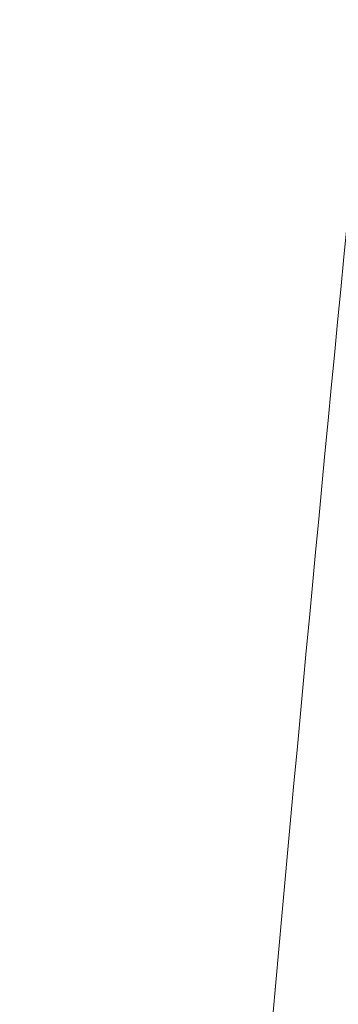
# Model space of a CAD drawing. Header units: inches. Extents: x -757 to 108, y -33 to 183.
# Tile 150 of 156: x -460.59515 to -460.59068, y 161.87564 to 161.88947. Entities that reach past the tile are written whole.
import ezdxf

# ---------------------------------------------------------------- set-up
doc = ezdxf.new("R2010")
doc.units = ezdxf.units.IN
doc.header["$MEASUREMENT"] = 0
doc.layers.add('M-EQPM', color=90, linetype='Continuous', lineweight=9)

# ---------------------------------------------------------------- blocks, each defined once
blk = doc.blocks.new('Roof Vent - Roof Vent-V12-Rear')
at = {"layer": 'M-EQPM'}
for points, knots in [([(-460.631473, 162.076421), (-460.625478, 162.076182), (-460.613382, 162.071924), (-460.595387, 162.054734), (-460.576963, 162.025115), (-460.559524, 161.985873), (-460.543964, 161.936896), (-460.530744, 161.88071), (-460.520925, 161.817971), (-460.514074, 161.745888), (-460.512691, 161.679607), (-460.514577, 161.622376), (-460.518673, 161.567201), (-460.527707, 161.498828), (-460.543766, 161.427782), (-460.563513, 161.368079), (-460.593825, 161.307774), (-460.616484, 161.289632), (-460.631473, 161.289019)], [0, 0, 0, 0, 0.055556, 0.111111, 0.166667, 0.222222, 0.277778, 0.333333, 0.388889, 0.444444, 0.513889, 0.548611, 0.583333, 0.652778, 0.722222, 0.791667, 0.861111, 1, 1, 1, 1]), ([(-460.576112, 161.98427), (-460.579321, 161.969573), (-460.585009, 161.936936), (-460.591561, 161.880767), (-460.59605, 161.81802), (-460.59901, 161.745921), (-460.599583, 161.679605), (-460.598788, 161.622346), (-460.597028, 161.567157), (-460.59302, 161.498769), (-460.5857, 161.432477), (-460.579335, 161.39599), (-460.576123, 161.38125)], [0.2222222, 0.2222222, 0.2222222, 0.2222222, 0.2777778, 0.3333333, 0.3888889, 0.4444444, 0.5138889, 0.5486111, 0.5833333, 0.6527778, 0.7222222, 0.7777778, 0.7777778, 0.7777778, 0.7777778])]:
    blk.add_open_spline(points, degree=3, knots=knots, dxfattribs=at)
blk.add_open_spline([(-460.599138, 161.87994), (-460.597443, 161.899756), (-460.593453, 161.936988), (-460.588228, 161.969376), (-460.585249, 161.98411)], degree=3, dxfattribs=at)

msp = doc.modelspace()

# ---------------------------------------------------------------- block references
at = {"layer": 'M-EQPM'}
msp.add_blockref('Roof Vent - Roof Vent-V12-Rear', (0, 0), dxfattribs=at)

doc.saveas('drawing.dxf')
